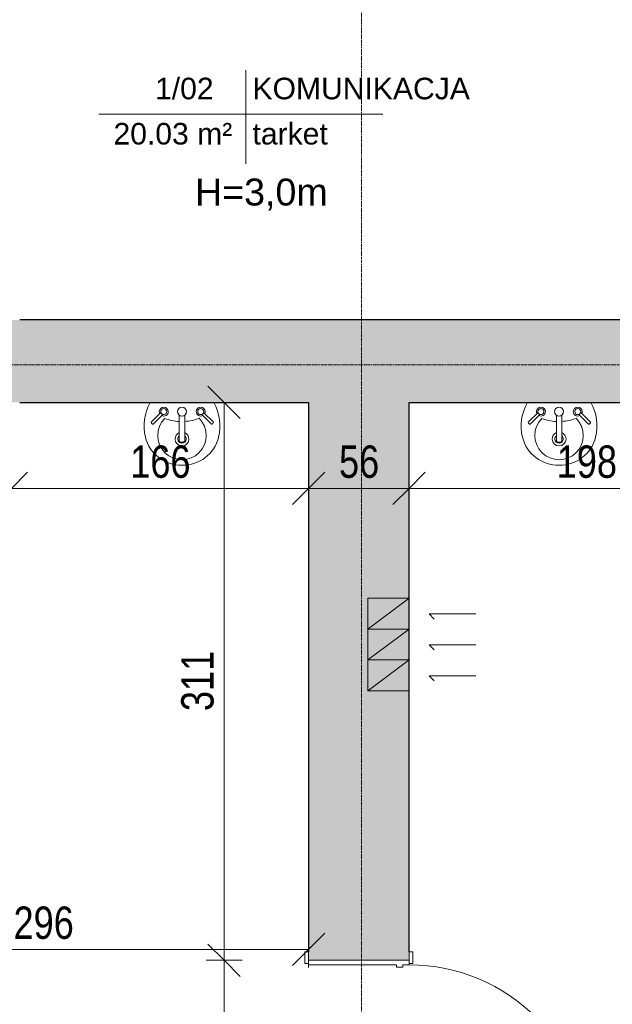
# Model space of a CAD drawing. Header units: centimetres. Extents: x 14785 to 19989, y -11124 to -8451.
# Tile 18 of 26: x 17153 to 17483, y -9962 to -9414. Entities that reach past the tile are written whole.
import ezdxf

# ---------------------------------------------------------------- set-up
doc = ezdxf.new("R2010")
doc.units = ezdxf.units.CM
doc.header["$XCLIPFRAME"] = 2
doc.linetypes.add('Linia siatki', pattern=[0.9925, 0.47, -0.2175, 0.0875, -0.2175])
doc.linetypes.add('Linia wyrównania', pattern=[0.32004, 0.16002, -0.16002])
for name, color, linetype, lineweight in [('A-ANNO-DIMS', 211, 'Continuous', 9), ('A-ANNO-DIMS-100', 211, 'Continuous', 9), ('A-AREA-IDEN', 2, 'Continuous', 9), ('A-DETL', 90, 'Continuous', 9), ('A-DOOR', 31, 'Continuous', 9), ('A-DOOR-FRAM', 31, 'Continuous', 18), ('A-WALL', 113, 'Continuous', 9), ('A-WALL-PATT', 111, 'Continuous', 25), ('G-ANNO-REFR', 1, 'Linia wyrównania', 9), ('G-ANNO-TEXT', 231, 'Continuous', 9), ('I-WALL', 2, 'Continuous', 9), ('P-SANR-FIXT', 6, 'Continuous', 9), ('S-GRID', 1, 'Continuous', 9)]:
    doc.layers.add(name, color=color, linetype=linetype, lineweight=lineweight)
doc.styles.add('Arial_1', font='arial.ttf', dxfattribs={"height": 12})
doc.styles.add('Arial_3', font='arial.ttf', dxfattribs={"height": 15})
doc.styles.add('Arial_4', font='arial.ttf', dxfattribs={"width": 0.8, "height": 18})
doc.dimstyles.new('Przekątna_-_1_8_mm_Arial', dxfattribs={"dimscale": 30.48, "dimtxt": 18.364669, "dimasz": 0.590551, "dimexe": 0.328084, "dimexo": 0.0625, "dimgap": 0.016404, "dimtad": 1, "dimdec": 0, "dimdsep": 46, "dimtxsty": 'Arial_4', "dimblk1": 'OBLIQUE', "dimblk2": 'OBLIQUE', "dimsah": 1, "dimcen": 0.09, "dimazin": 0, "dimtfac": 1, "dimtdec": 4, "dimtix": 1, "dimtmove": 0, "dimatfit": 3, "dimfxl": 0.328084, "dimfxlon": 1, "dimtvp": 1, "dimtolj": 1, "dimtzin": 0, "dimarcsym": 2})
picture_1 = doc.add_image_def('image1.png', size_in_pixel=(425, 587))

# ---------------------------------------------------------------- blocks, each defined once
blk = doc.blocks.new('wewnetrzne dwupanelowe - 900 x 2100mm-640922-4_Poziom piętra')
at = {"layer": 'A-DOOR'}
for p, q in [((-54.635, 17.3175), (-48.135, 17.3175)), ((-54.635, 15.3175), (-54.635, 17.3175)), ((-48.135, 17.3175), (-48.135, 15.3175)), ((48.135, 17.3175), (54.635, 17.3175)), ((48.135, 15.3175), (48.135, 17.3175)), ((54.635, 17.3175), (54.635, 15.3175)), ((-48.135, 15.3175), (-54.635, 15.3175)), ((54.635, 15.3175), (48.135, 15.3175)), ((-54.635, -14.6825), (-48.135, -14.6825)), ((-54.635, -16.6825), (-54.635, -14.6825)), ((-48.135, -14.6825), (-48.135, -16.6825)), ((48.135, -14.6825), (54.635, -14.6825)), ((48.135, -16.6825), (48.135, -14.6825)), ((54.635, -14.6825), (54.635, -16.6825)), ((-48.135, -16.6825), (-54.635, -16.6825)), ((54.635, -16.6825), (48.135, -16.6825))]:
    blk.add_line(p, q, dxfattribs=at)
at = {"layer": 'A-DOOR', "lineweight": 18}
for p, q in [((44, -14.6825), (47.5, -14.6825)), ((44, -109.6825), (44, -14.6825)), ((47.5, -14.6825), (47.5, -109.6825)), ((47.5, -109.6825), (44, -109.6825))]:
    blk.add_line(p, q, dxfattribs=at)
at = {"layer": 'A-DOOR'}
blk.add_arc((47.5, -14.6825), 95, 180, 270, dxfattribs=at)
at = {"layer": 'A-DOOR-FRAM'}
for p, q in [((-50, 15.3175), (-47.5, 15.3175)), ((-50, -14.6825), (-50, 15.3175)), ((-47.5, 15.3175), (-47.5, -7.69)), ((47.5, 15.3175), (50, 15.3175)), ((47.5, -7.69), (47.5, 15.3175)), ((50, 15.3175), (50, -14.6825)), ((-47.5, -7.69), (-46.23, -7.69)), ((-46.23, -7.69), (-46.23, -11.1825)), ((46.23, -7.69), (47.5, -7.69)), ((46.23, -11.1825), (46.23, -7.69)), ((-47.5, -14.6825), (-50, -14.6825)), ((-47.5, -11.1825), (-47.5, -14.6825)), ((-46.23, -11.1825), (-47.5, -11.1825)), ((47.5, -11.1825), (46.23, -11.1825)), ((47.5, -14.6825), (47.5, -11.1825)), ((50, -14.6825), (47.5, -14.6825))]:
    blk.add_line(p, q, dxfattribs=at)
blk = doc.blocks.new('Lavabo mural - 05 - 440mm x 350mm-V6-4_Poziom piętra')
at = {"layer": 'P-SANR-FIXT'}
for p, q in [((-17.19, -11.05), (-11.74, -5.6)), ((-16.1, -12.14), (-10.65, -6.69)), ((-1.5, -21.49), (-1.5, -7.07)), ((1.5, -21.49), (1.5, -7.07)), ((16.41, -12.14), (10.96, -6.69)), ((17.5, -11.05), (12.05, -5.6))]:
    blk.add_line(p, q, dxfattribs=at)
for centre, radius, start, end in [((5.33, -13.08), 26.44, 150.3649, 193.6351), ((-5.33, -13.08), 26.44, 346.3649, 29.6351), ((-10.13, -5.07), 2.5, 0, 180), ((-10.13, -5.07), 2.5, 180, 207.0533), ((-10.13, -5.07), 1.7, 360, 180), ((-10.13, -5.07), 1.7, 180, 198.0596), ((-10.13, -5.07), 1.7, 198.0596, 360), ((-10.13, -5.07), 2.5, 242.9467, 0), ((0, -5.07), 2.5, 0, 180), ((0, -5.07), 2.5, 180, 0), ((10.43, -5.07), 2.5, 360, 180), ((10.43, -5.07), 2.5, 180, 297.0533), ((10.43, -5.07), 1.7, 0, 180), ((10.43, -5.07), 1.7, 180, 0), ((10.43, -5.07), 2.5, 332.9467, 360), ((0, -18.36), 13.5, 135.4629, 45.0556), ((-0.16, 16.03), 26.66, 249.1986, 267.1093), ((-0.16, 16.03), 26.66, 273.5606, 291.3199), ((-0.59, -14.51), 20.35, 193.6351, 271.6558), ((0, -20.36), 3.86, 112.8828, 180), ((0, -20.36), 3.86, 180, 360), ((0, -20.36), 2.35, 129.6826, 180), ((0, -20.36), 2.35, 180, 360), ((0.59, -14.51), 20.35, 268.3442, 346.3649), ((0, -20.36), 3.86, 360, 67.1178), ((0, -20.36), 2.35, 360, 50.3185)]:
    blk.add_arc(centre, radius, start, end, dxfattribs=at)
for centre, major_axis, ratio, start_param, end_param in [((-16.65, -11.59), (-0.545, 0.545), 0.274309, 0, 3.141593), ((16.95, -11.59), (0.545, 0.545), 0.274309, 3.141593, 6.283185), ((0, -21.49), (-1.5, 0), 0.428525, 0, 3.141593)]:
    blk.add_ellipse(centre, major_axis=major_axis, ratio=ratio, start_param=start_param, end_param=end_param, dxfattribs=at)
blk = doc.blocks.new('Drzwi-wewnętrzne-jednoskrzydłowe-dwupanelowe-drewniane - 1000 x 2100mm-625501-4_Poziom piętra')
at = {"layer": 'A-DOOR', "lineweight": 18}
for p, q in [((50, 127.6825), (46.5, 127.6825)), ((46.5, 127.6825), (46.5, 27.6825)), ((50, 27.6825), (50, 127.6825)), ((46.5, 27.6825), (50, 27.6825))]:
    blk.add_line(p, q, dxfattribs=at)
at = {"layer": 'A-DOOR'}
for p, q in [((-50.635, 29.6825), (-57.135, 29.6825)), ((-57.135, 29.6825), (-57.135, 27.6825)), ((-57.135, 27.6825), (-50.635, 27.6825)), ((-50.635, 27.6825), (-50.635, 29.6825)), ((57.135, 29.6825), (50.635, 29.6825)), ((50.635, 29.6825), (50.635, 27.6825)), ((50.635, 27.6825), (57.135, 27.6825)), ((57.135, 27.6825), (57.135, 29.6825)), ((-50.635, -28.3175), (-57.135, -28.3175)), ((-57.135, -28.3175), (-57.135, -30.3175)), ((-57.135, -30.3175), (-50.635, -30.3175)), ((-50.635, -30.3175), (-50.635, -28.3175)), ((57.135, -28.3175), (50.635, -28.3175)), ((50.635, -28.3175), (50.635, -30.3175)), ((50.635, -30.3175), (57.135, -30.3175)), ((57.135, -30.3175), (57.135, -28.3175))]:
    blk.add_line(p, q, dxfattribs=at)
blk.add_arc((50, 27.6825), 100, 90, 180, dxfattribs=at)
at = {"layer": 'A-DOOR-FRAM'}
for p, q in [((-50, 27.6825), (-52.5, 27.6825)), ((-52.5, 27.6825), (-52.5, -28.3175)), ((-50, 24.1825), (-50, 27.6825)), ((50, 27.6825), (50, 24.1825)), ((52.5, 27.6825), (50, 27.6825)), ((52.5, -28.3175), (52.5, 27.6825)), ((-48.73, 24.1825), (-50, 24.1825)), ((-48.73, 20.69), (-48.73, 24.1825)), ((50, 24.1825), (48.73, 24.1825)), ((48.73, 24.1825), (48.73, 20.69)), ((-50, -28.3175), (-50, 20.69)), ((-50, 20.69), (-48.73, 20.69)), ((48.73, 20.69), (50, 20.69)), ((50, 20.69), (50, -28.3175)), ((-52.5, -28.3175), (-50, -28.3175)), ((50, -28.3175), (52.5, -28.3175))]:
    blk.add_line(p, q, dxfattribs=at)
blk = doc.blocks.new('Etyk_pom_1_mala - Etyk_pom_1_mala-219433-4_Poziom piętra')
at = {"layer": 'A-AREA-IDEN'}
for p, q in [((-0.0958, 0.1444), (-0.0958, -0.3781)), ((-0.9154, -0.1015), (0.6661, -0.1015))]:
    blk.add_line(p, q, dxfattribs=at)
blk = doc.blocks.new('DIMBLOCK152-4_Poziom piętra')
at = {"layer": 'A-ANNO-DIMS-100'}
for p, q in [((17048.62, -9674.52), (17048.62, -9664.52)), ((17048.62, -9674.52), (17057.62, -9665.52)), ((17148.62, -9674.52), (17148.62, -9664.52)), ((17148.62, -9674.52), (17157.62, -9665.52)), ((17048.62, -9674.52), (17039.62, -9683.52)), ((17048.62, -9674.52), (17148.62, -9674.52)), ((17048.62, -9674.52), (17048.62, -9684.52)), ((17148.62, -9674.52), (17139.62, -9683.52)), ((17148.62, -9674.52), (17148.62, -9684.52))]:
    blk.add_line(p, q, dxfattribs=at)
at = {"layer": 'A-ANNO-DIMS-100', "color": 0, "insert": (17082.09, -9650.65), "char_height": 18, "width": 39.6677, "attachment_point": 1, "line_spacing_factor": 0.941778, "style": 'Arial_4'}
blk.add_mtext('100', dxfattribs=at)
blk = doc.blocks.new('_Oblique')
at = {"color": 0, "linetype": 'ByBlock', "lineweight": -2}
blk.add_line((-0.5, -0.5), (0.5, 0.5), dxfattribs=at)
blk = doc.blocks.new('DIMBLOCK153-4_Poziom piętra')
at = {"layer": 'A-ANNO-DIMS-100'}
for p, q in [((17148.62, -9674.52), (17148.62, -9664.52)), ((17148.62, -9674.52), (17157.62, -9665.52)), ((17314.12, -9674.52), (17314.12, -9664.52)), ((17314.12, -9674.52), (17323.12, -9665.52)), ((17148.62, -9674.52), (17139.62, -9683.52)), ((17148.62, -9674.52), (17314.12, -9674.52)), ((17148.62, -9674.52), (17148.62, -9684.52)), ((17314.12, -9674.52), (17305.12, -9683.52)), ((17314.12, -9674.52), (17314.12, -9684.52))]:
    blk.add_line(p, q, dxfattribs=at)
at = {"layer": 'A-ANNO-DIMS-100', "color": 0, "insert": (17214.84, -9650.65), "char_height": 18, "width": 39.6677, "attachment_point": 1, "line_spacing_factor": 0.941778, "style": 'Arial_4'}
blk.add_mtext('166', dxfattribs=at)
blk = doc.blocks.new('DIMBLOCK154-4_Poziom piętra')
at = {"layer": 'A-ANNO-DIMS-100'}
for p, q in [((17314.12, -9674.52), (17314.12, -9664.52)), ((17314.12, -9674.52), (17323.12, -9665.52)), ((17370.12, -9674.52), (17370.12, -9664.52)), ((17370.12, -9674.52), (17379.12, -9665.52)), ((17314.12, -9674.52), (17305.12, -9683.52)), ((17314.12, -9674.52), (17370.12, -9674.52)), ((17314.12, -9674.52), (17314.12, -9684.52)), ((17370.12, -9674.52), (17361.12, -9683.52)), ((17370.12, -9674.52), (17370.12, -9684.52))]:
    blk.add_line(p, q, dxfattribs=at)
at = {"layer": 'A-ANNO-DIMS-100', "color": 0, "insert": (17331.1, -9650.65), "char_height": 18, "width": 26.4451, "attachment_point": 1, "line_spacing_factor": 0.941778, "style": 'Arial_4'}
blk.add_mtext('56', dxfattribs=at)
blk = doc.blocks.new('DIMBLOCK155-4_Poziom piętra')
at = {"layer": 'A-ANNO-DIMS-100'}
for p, q in [((17370.12, -9674.52), (17370.12, -9664.52)), ((17370.12, -9674.52), (17379.12, -9665.52)), ((17567.62, -9674.52), (17567.62, -9664.52)), ((17567.62, -9674.52), (17576.62, -9665.52)), ((17370.12, -9674.52), (17361.12, -9683.52)), ((17370.12, -9674.52), (17567.62, -9674.52)), ((17370.12, -9674.52), (17370.12, -9684.52)), ((17567.62, -9674.52), (17558.62, -9683.52)), ((17567.62, -9674.52), (17567.62, -9684.52))]:
    blk.add_line(p, q, dxfattribs=at)
at = {"layer": 'A-ANNO-DIMS-100', "color": 0, "insert": (17452.34, -9650.65), "char_height": 18, "width": 39.6677, "attachment_point": 1, "line_spacing_factor": 0.941778, "style": 'Arial_4'}
blk.add_mtext('198', dxfattribs=at)
blk = doc.blocks.new('DIMBLOCK194-4_Poziom piętra')
at = {"layer": 'A-ANNO-DIMS-100'}
for p, q in [((17018.62, -9931.16), (17018.62, -9921.16)), ((17018.62, -9931.16), (17027.62, -9922.16)), ((17314.12, -9931.16), (17314.12, -9921.16)), ((17314.12, -9931.16), (17323.12, -9922.16)), ((17018.62, -9931.16), (17009.62, -9940.16)), ((17018.62, -9931.16), (17314.12, -9931.16)), ((17018.62, -9931.16), (17018.62, -9941.16)), ((17314.12, -9931.16), (17305.12, -9940.16)), ((17314.12, -9931.16), (17314.12, -9941.16))]:
    blk.add_line(p, q, dxfattribs=at)
at = {"layer": 'A-ANNO-DIMS-100', "color": 0, "insert": (17149.84, -9907.29), "char_height": 18, "width": 39.6677, "attachment_point": 1, "line_spacing_factor": 0.941778, "style": 'Arial_4'}
blk.add_mtext('296', dxfattribs=at)
blk = doc.blocks.new('DIMBLOCK244-4_Poziom piętra')
at = {"layer": 'A-ANNO-DIMS-100'}
for p, q in [((17267.07, -9626.71), (17258.07, -9617.71)), ((17267.07, -9626.71), (17257.07, -9626.71)), ((17267.07, -9626.71), (17267.07, -9937.21)), ((17267.07, -9626.71), (17276.07, -9635.71)), ((17267.07, -9626.71), (17277.07, -9626.71)), ((17267.07, -9937.21), (17258.07, -9928.21)), ((17267.07, -9937.21), (17257.07, -9937.21)), ((17267.07, -9937.21), (17276.07, -9946.21)), ((17267.07, -9937.21), (17277.07, -9937.21))]:
    blk.add_line(p, q, dxfattribs=at)
at = {"layer": 'A-ANNO-DIMS-100', "color": 0, "insert": (17243.2, -9798.49), "char_height": 18, "width": 39.6677, "attachment_point": 1, "rotation": 90, "line_spacing_factor": 0.941778, "style": 'Arial_4'}
blk.add_mtext('311', dxfattribs=at)
blk = doc.blocks.new('DIMBLOCK245-4_Poziom piętra')
at = {"layer": 'A-ANNO-DIMS-100'}
for p, q in [((17267.07, -9937.21), (17258.07, -9928.21)), ((17267.07, -9937.21), (17257.07, -9937.21)), ((17267.07, -9937.21), (17267.07, -10042.21)), ((17267.07, -9937.21), (17276.07, -9946.21)), ((17267.07, -9937.21), (17277.07, -9937.21)), ((17267.07, -10042.21), (17258.07, -10033.21)), ((17267.07, -10042.21), (17257.07, -10042.21)), ((17267.07, -10042.21), (17276.07, -10051.21)), ((17267.07, -10042.21), (17277.07, -10042.21))]:
    blk.add_line(p, q, dxfattribs=at)
at = {"layer": 'A-ANNO-DIMS-100', "color": 0, "insert": (17243.2, -10006.24), "char_height": 18, "width": 39.6677, "attachment_point": 1, "rotation": 90, "line_spacing_factor": 0.941778, "style": 'Arial_4'}
blk.add_mtext('105', dxfattribs=at)

msp = doc.modelspace()

# ---------------------------------------------------------------- hatches: boundary and pattern name
at = {"layer": 'A-WALL-PATT', "lineweight": 9}
h = msp.add_hatch(color=256, dxfattribs=at)
h.paths.add_polyline_path([(17857.62, -9626.71), (17857.62, -9580.71), (17667.62, -9580.71), (17667.62, -9626.71), (17705.33, -9626.71)])
h.paths.add_polyline_path([(17148.62, -9626.71), (17567.62, -9626.71), (17567.62, -9580.71), (17148.62, -9580.71), (17148.62, -9587.71)])
h.paths.add_polyline_path([(17043.99, -9626.71), (17048.62, -9626.71), (17048.62, -9580.71), (16840.62, -9580.71), (16840.62, -9626.71), (17018.62, -9626.71)])
h = msp.add_hatch(color=256, dxfattribs=at)
h.paths.add_polyline_path([(17363.13, -10352.71), (17370.12, -10352.71), (17370.12, -10042.21), (17314.12, -10042.21), (17314.12, -10352.71), (17342.62, -10352.71)])
h.paths.add_polyline_path([(17314.12, -9937.21), (17370.12, -9937.21), (17370.12, -9626.71), (17314.12, -9626.71), (17314.12, -9932.58)])

# ---------------------------------------------------------------- linework, layer by layer
at = {"layer": 'A-DETL', "lineweight": 18}
for p, q in [((17370.12, -9735.61), (17347.12, -9735.61)), ((17347.12, -9735.61), (17347.12, -9752.82)), ((17370.12, -9735.61), (17347.12, -9752.82)), ((17370.12, -9752.82), (17370.12, -9735.61)), ((17381.32, -9744.44), (17407.32, -9744.44)), ((17407.32, -9744.44), (17381.32, -9744.44)), ((17381.32, -9744.44), (17384.15, -9747.27)), ((17347.12, -9752.82), (17370.12, -9752.82)), ((17370.12, -9752.82), (17347.12, -9752.82)), ((17370.12, -9752.82), (17347.12, -9752.82)), ((17347.12, -9752.82), (17347.12, -9770.03)), ((17370.12, -9752.82), (17347.12, -9770.03)), ((17370.12, -9770.03), (17370.12, -9752.82)), ((17381.32, -9761.65), (17407.32, -9761.65)), ((17407.32, -9761.65), (17381.32, -9761.65)), ((17381.32, -9761.65), (17384.15, -9764.48)), ((17381.32, -9761.65), (17407.32, -9761.65)), ((17407.32, -9761.65), (17381.32, -9761.65)), ((17381.32, -9761.65), (17384.15, -9764.48)), ((17347.12, -9770.03), (17370.12, -9770.03)), ((17370.12, -9770.03), (17347.12, -9770.03)), ((17370.12, -9770.03), (17347.12, -9770.03)), ((17347.12, -9770.03), (17347.12, -9787.24)), ((17370.12, -9770.03), (17347.12, -9787.24)), ((17370.12, -9787.24), (17370.12, -9770.03)), ((17381.32, -9778.86), (17407.32, -9778.86)), ((17407.32, -9778.86), (17381.32, -9778.86)), ((17381.32, -9778.86), (17384.15, -9781.69)), ((17347.12, -9787.24), (17370.12, -9787.24)), ((17370.12, -9787.24), (17347.12, -9787.24))]:
    msp.add_line(p, q, dxfattribs=at)
at = {"layer": 'A-WALL', "lineweight": 25}
for p, q in [((17562.99, -9580.71), (17153.26, -9580.71)), ((17153.26, -9626.71), (17314.12, -9626.71)), ((17370.12, -9626.71), (17562.99, -9626.71))]:
    msp.add_line(p, q, dxfattribs=at)
at = {"layer": 'I-WALL', "lineweight": 25}
for p, q in [((17314.12, -9626.71), (17314.12, -9932.58)), ((17370.12, -9932.58), (17370.12, -9626.71))]:
    msp.add_line(p, q, dxfattribs=at)
at = {"layer": 'S-GRID', "linetype": 'Linia siatki'}
for p, q in [((17343.62, -8451.11), (17343.62, -11063.66)), ((14793.33, -9605.71), (18286.21, -9605.71))]:
    msp.add_line(p, q, dxfattribs=at)

# ---------------------------------------------------------------- block references
at = {"layer": 'A-AREA-IDEN', "xscale": 99.99999999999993, "yscale": 99.99999999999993, "zscale": 99.99999999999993}
msp.add_blockref('Etyk_pom_1_mala - Etyk_pom_1_mala-219433-4_Poziom piętra', (17288.82, -9456.11), dxfattribs=at)
at = {"layer": 'A-DOOR'}
msp.add_blockref('wewnetrzne dwupanelowe - 900 x 2100mm-640922-4_Poziom piętra', (17098.62, -9369.03), dxfattribs=at)
at = {"layer": 'A-DOOR', "rotation": 270}
msp.add_blockref('Drzwi-wewnętrzne-jednoskrzydłowe-dwupanelowe-drewniane - 1000 x 2100mm-625501-4_Poziom piętra', (17342.44, -9989.71), dxfattribs=at)
at = {"layer": 'P-SANR-FIXT'}
for p in [(17243.65, -9626.71), (17453.65, -9626.71)]:
    msp.add_blockref('Lavabo mural - 05 - 440mm x 350mm-V6-4_Poziom piętra', p, dxfattribs=at)

# ---------------------------------------------------------------- texts
at = {"layer": 'A-AREA-IDEN', "char_height": 12, "attachment_point": 1, "style": 'Arial_1'}
for s, insert, width in [('1/02', (17228.63, -9445.94), 42.4894), ('KOMUNIKACJA', (17282.91, -9445.94), 156.3291), ('20.03 m²', (17205.49, -9471.11), 85.7806), ('tarket', (17282.91, -9471.11), 55.3164)]:
    msp.add_mtext(s, dxfattribs=dict(at, insert=insert, width=width))
at = {"layer": 'G-ANNO-TEXT', "color": 7, "insert": (17250.86, -9502.07), "char_height": 15, "width": 91.3924, "attachment_point": 1, "style": 'Arial_3'}
msp.add_mtext('H=3,0m', dxfattribs=at)

# ---------------------------------------------------------------- dimensions: what is measured, and where the dimension line sits
at = {"layer": 'A-ANNO-DIMS'}
for base, p1, p2, override, picture, middle in [((17267.06590096, -9937.2148915), (17277.06590096, -9626.7148915), (17277.06590096, -9937.2148915), {"dimpost": '<>', "dimfxl": 310.5}, 'DIMBLOCK244-4_Poziom piętra', (17257.36944797, -9781.9648915)), ((17267.07, -10042.21), (17277.07, -9937.21), (17277.07, -10042.21), {"dimpost": '<>', "dimfxl": 105}, 'DIMBLOCK245-4_Poziom piętra', (17257.38, -9989.71))]:
    dim = msp.add_linear_dim(base=base, p1=p1, p2=p2, angle=90, dimstyle='Przekątna_-_1_8_mm_Arial', override=override, dxfattribs=at)
    dim.commit()
    dim.dimension.update_dxf_attribs({"geometry": picture, "text_midpoint": middle})
for base, p1, p2, override, picture, middle in [((17148.62, -9674.52), (17048.62, -9664.52), (17148.62, -9664.52), {"dimpost": '<>', "dimfxl": 100}, 'DIMBLOCK152-4_Poziom piętra', (17098.62, -9664.83)), ((17314.12255481, -9674.52174831), (17148.62255481, -9664.52174831), (17314.12255481, -9664.52174831), {"dimpost": '<>', "dimfxl": 165.5}, 'DIMBLOCK153-4_Poziom piętra', (17231.37255481, -9664.83143447)), ((17370.12, -9674.52), (17314.12, -9664.52), (17370.12, -9664.52), {"dimpost": '<>', "dimfxl": 56}, 'DIMBLOCK154-4_Poziom piętra', (17342.12, -9664.83)), ((17567.62255481, -9674.52174831), (17370.12255481, -9664.52174831), (17567.62255481, -9664.52174831), {"dimpost": '<>', "dimfxl": 197.5}, 'DIMBLOCK155-4_Poziom piętra', (17468.87255481, -9664.83143447)), ((17314.12255481, -9931.16202803), (17018.62255481, -9921.16202803), (17314.12255481, -9921.16202803), {"dimpost": '<>', "dimfxl": 295.5}, 'DIMBLOCK194-4_Poziom piętra', (17166.37255481, -9921.4717142))]:
    dim = msp.add_linear_dim(base=base, p1=p1, p2=p2, dimstyle='Przekątna_-_1_8_mm_Arial', override=override, dxfattribs=at)
    dim.commit()
    dim.dimension.update_dxf_attribs({"geometry": picture, "text_midpoint": middle})

# ---------------------------------------------------------------- pictures from other files: only their frames are drawn
at = {"layer": 'G-ANNO-REFR'}
image = msp.add_image(picture_1, insert=(13294.02, -10599.16), size_in_units=(1499.31, 2070.81), dxfattribs=at)
image.set_boundary_path([(422.208, 706.731), (422.208, -16.598), (1893.711, -16.598), (1893.711, 706.731), (422.208, 706.731)])
image.dxf.flags = 15

doc.saveas('drawing.dxf')
